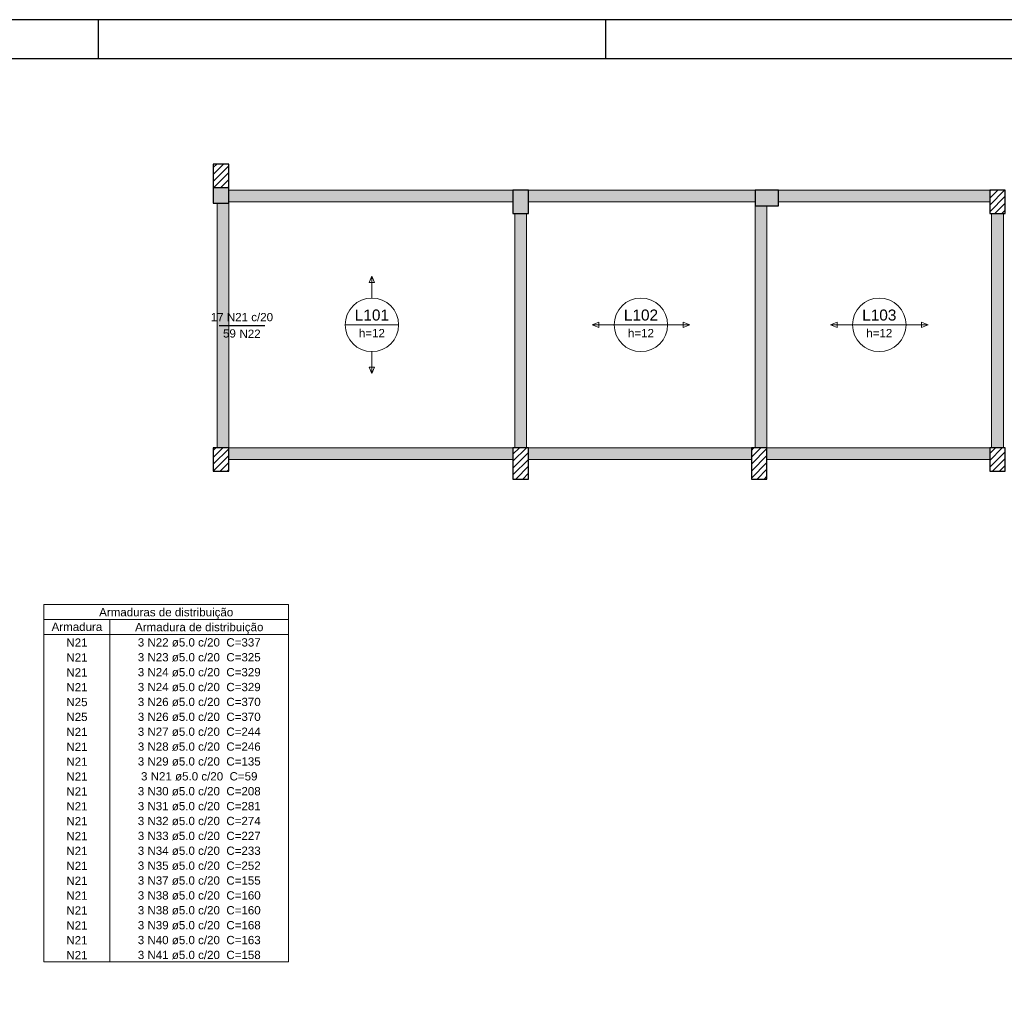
# Model space of a CAD drawing. Header units: millimetres. Extents: x 0 to 84.1, y 0 to 59.4.
# Tile 7 of 8: x 32.1 to 57.3, y 34.2 to 59.4. Entities that reach past the tile are written whole.
import ezdxf

# ---------------------------------------------------------------- set-up
doc = ezdxf.new("R2010")
doc.units = ezdxf.units.MM
doc.header["$MEASUREMENT"] = 0
doc.linetypes.add('NULL', pattern=[0])
for name, color, linetype, lineweight in [('Descrição da armadura', 7, 'Continuous', 0), ('DT-Armadura negativa', 4, 'Continuous', 30), ('DT-Hachura pilar em laje', 252, 'Continuous', 5), ('DT-Hachura viga em laje', 254, 'Continuous', 5), ('DT-Relação do aço', 9, 'Continuous', 5), ('DT-Textos', 7, 'Continuous', 5), ('FO-Hachura pilar que morre', 106, 'Continuous', 5), ('FO-Hachura pilar que passa', 19, 'Continuous', 5), ('FO-Pilares', 4, 'Continuous', 30), ('FO-Vigas', 1, 'Continuous', 20), ('Textos armaduras', 7, 'Continuous', 0)]:
    doc.layers.add(name, color=color, linetype=linetype, lineweight=lineweight)
doc.layers.add('SEDUC_MARF', color=1, linetype='Continuous')
doc.layers.add('SEDUC_MARGG', color=7, linetype='Continuous')
doc.styles.add('Arial', font='txt')

msp = doc.modelspace()

# ---------------------------------------------------------------- hatches: boundary and pattern name
at = {"layer": 'DT-Hachura pilar em laje', "linetype": 'Continuous'}
for points in [[(44.733, 54.435), (44.933, 54.435), (45.133, 54.435), (45.133, 54.735), (45.133, 55.035), (44.933, 55.035), (44.733, 55.035), (44.733, 54.735)], [(51.542, 54.635), (51.542, 54.835), (51.542, 55.035), (51.242, 55.035), (50.942, 55.035), (50.942, 54.835), (50.942, 54.635), (51.242, 54.635)]]:
    msp.add_hatch(color=252, dxfattribs=at).paths.add_polyline_path(points)
h = msp.add_hatch(dxfattribs=at)
h.set_pattern_fill('ANSI31', color=252, style=0)
h.paths.add_polyline_path([(56.951, 54.435), (57.151, 54.435), (57.351, 54.435), (57.351, 54.735), (57.351, 55.035), (57.151, 55.035), (56.951, 55.035), (56.951, 54.735)])
h = msp.add_hatch(dxfattribs=at)
h.set_pattern_fill('ANSI31', color=252, style=0)
h.paths.add_polyline_path([(37.051, 47.834), (37.251, 47.834), (37.451, 47.834), (37.451, 48.134), (37.451, 48.434), (37.251, 48.434), (37.051, 48.434), (37.051, 48.134)])
h = msp.add_hatch(dxfattribs=at)
h.set_pattern_fill('ANSI31', color=252, style=0)
h.paths.add_polyline_path([(44.733, 47.634), (44.933, 47.634), (45.133, 47.634), (45.133, 48.034), (45.133, 48.434), (44.933, 48.434), (44.733, 48.434), (44.733, 48.034)])
h = msp.add_hatch(dxfattribs=at)
h.set_pattern_fill('ANSI31', color=252, style=0)
h.paths.add_polyline_path([(50.842, 47.634), (51.042, 47.634), (51.242, 47.634), (51.242, 48.034), (51.242, 48.434), (51.042, 48.434), (50.842, 48.434), (50.842, 48.034)])
h = msp.add_hatch(dxfattribs=at)
h.set_pattern_fill('ANSI31', color=252, style=0)
h.paths.add_polyline_path([(56.951, 47.834), (57.151, 47.834), (57.351, 47.834), (57.351, 48.134), (57.351, 48.434), (57.151, 48.434), (56.951, 48.434), (56.951, 48.134)])
at = {"layer": 'DT-Hachura viga em laje', "linetype": 'Continuous'}
for points in [[(44.733, 55.035), (44.733, 55.035), (37.451, 55.035), (37.451, 54.735), (44.733, 54.735), (44.733, 55.035)], [(50.942, 55.035), (50.942, 55.035), (45.133, 55.035), (45.133, 54.735), (50.942, 54.735), (50.942, 55.035)], [(56.951, 55.035), (56.951, 55.035), (51.542, 55.035), (51.542, 54.735), (56.951, 54.735), (56.951, 55.035)], [(37.451, 54.701), (37.451, 54.701), (37.151, 54.701), (37.151, 48.434), (37.451, 48.434), (37.451, 54.701)], [(51.242, 54.635), (51.242, 54.635), (50.942, 54.635), (50.942, 48.434), (51.242, 48.434), (51.242, 54.635)], [(45.083, 54.435), (45.083, 54.435), (44.783, 54.435), (44.783, 48.434), (45.083, 48.434), (45.083, 54.435)], [(57.301, 54.435), (57.301, 54.435), (57.001, 54.435), (57.001, 48.434), (57.301, 48.434), (57.301, 54.435)], [(44.733, 48.432), (44.733, 48.432), (37.451, 48.432), (37.451, 48.132), (44.733, 48.132), (44.733, 48.432)], [(50.842, 48.432), (50.842, 48.432), (45.133, 48.432), (45.133, 48.132), (50.842, 48.132), (50.842, 48.432)], [(56.951, 48.432), (56.951, 48.432), (51.242, 48.432), (51.242, 48.132), (56.951, 48.132), (56.951, 48.432)]]:
    msp.add_hatch(color=254, dxfattribs=at).paths.add_polyline_path(points)
at = {"layer": 'FO-Hachura pilar que morre', "linetype": 'Continuous'}
h = msp.add_hatch(color=106, dxfattribs=at)
h.paths.add_polyline_path([(37.051, 54.701), (37.251, 54.701), (37.451, 54.701), (37.451, 55.201), (37.451, 55.701), (37.251, 55.701), (37.051, 55.701), (37.051, 55.201)])
h.paths.add_polyline_path([(37.051, 55.101), (37.251, 55.101), (37.451, 55.101), (37.451, 55.401), (37.451, 55.701), (37.251, 55.701), (37.051, 55.701), (37.051, 55.401)], flags=0)
at = {"layer": 'FO-Hachura pilar que passa', "linetype": 'Continuous'}
h = msp.add_hatch(dxfattribs=at)
h.set_pattern_fill('ANSI31', color=19, style=0)
h.paths.add_polyline_path([(37.051, 55.101), (37.251, 55.101), (37.451, 55.101), (37.451, 55.401), (37.451, 55.701), (37.251, 55.701), (37.051, 55.701), (37.051, 55.401)])

# ---------------------------------------------------------------- linework, layer by layer
at = {"layer": 'DT-Armadura negativa'}
msp.add_lwpolyline([(37.201, 51.567), (38.371, 51.567)], dxfattribs=at)
at = {"layer": 'DT-Relação do aço'}
for p, q in [((32.71, 44.419), (38.979, 44.419)), ((32.71, 44.419), (32.71, 35.269)), ((38.979, 44.419), (38.979, 35.269)), ((32.71, 44.037), (38.979, 44.037)), ((34.404, 44.037), (34.404, 35.269)), ((32.71, 43.656), (38.979, 43.656)), ((32.71, 35.269), (38.979, 35.269))]:
    msp.add_line(p, q, dxfattribs=at)
at = {"layer": 'DT-Textos'}
for p, q in [((41.117, 52.834), (41.046, 52.665)), ((41.187, 52.665), (41.117, 52.834)), ((41.046, 52.665), (41.187, 52.665)), ((40.431, 51.584), (41.802, 51.584)), ((46.931, 51.655), (46.762, 51.584)), ((46.762, 51.584), (46.931, 51.514)), ((46.931, 51.514), (46.931, 51.655)), ((47.327, 51.584), (48.698, 51.584)), ((49.262, 51.584), (49.093, 51.655)), ((49.093, 51.655), (49.093, 51.514)), ((49.093, 51.514), (49.262, 51.584)), ((53.04, 51.655), (52.871, 51.584)), ((52.871, 51.584), (53.04, 51.514)), ((53.04, 51.514), (53.04, 51.655)), ((53.436, 51.584), (54.806, 51.584)), ((55.371, 51.584), (55.202, 51.655)), ((55.202, 51.655), (55.202, 51.514)), ((55.202, 51.514), (55.371, 51.584)), ((41.187, 50.504), (41.046, 50.504)), ((41.046, 50.504), (41.117, 50.334)), ((41.117, 50.334), (41.187, 50.504))]:
    msp.add_line(p, q, dxfattribs=at)
for points in [[(41.117, 52.27), (41.117, 52.834)], [(47.327, 51.584), (46.762, 51.584)], [(48.698, 51.584), (49.262, 51.584)], [(53.436, 51.584), (52.871, 51.584)], [(54.806, 51.584), (55.371, 51.584)], [(41.117, 50.899), (41.117, 50.334)]]:
    msp.add_lwpolyline(points, dxfattribs=at)
for centre in [(41.117, 51.584), (48.012, 51.584), (54.121, 51.584)]:
    msp.add_circle(centre, 0.685, dxfattribs=at)
at = {"layer": 'FO-Pilares'}
msp.add_line((37.051, 55.101), (37.451, 55.101), dxfattribs=at)
for points in [[(37.051, 54.701), (37.251, 54.701), (37.451, 54.701), (37.451, 55.201), (37.451, 55.701), (37.251, 55.701), (37.051, 55.701), (37.051, 55.201), (37.051, 54.701)], [(44.733, 54.435), (44.933, 54.435), (45.133, 54.435), (45.133, 54.735), (45.133, 55.035), (44.933, 55.035), (44.733, 55.035), (44.733, 54.735), (44.733, 54.435)], [(51.542, 54.635), (51.542, 54.835), (51.542, 55.035), (51.242, 55.035), (50.942, 55.035), (50.942, 54.835), (50.942, 54.635), (51.242, 54.635), (51.542, 54.635)], [(56.951, 54.435), (57.151, 54.435), (57.351, 54.435), (57.351, 54.735), (57.351, 55.035), (57.151, 55.035), (56.951, 55.035), (56.951, 54.735), (56.951, 54.435)], [(37.051, 47.834), (37.251, 47.834), (37.451, 47.834), (37.451, 48.134), (37.451, 48.434), (37.251, 48.434), (37.051, 48.434), (37.051, 48.134), (37.051, 47.834)], [(44.733, 47.634), (44.933, 47.634), (45.133, 47.634), (45.133, 48.034), (45.133, 48.434), (44.933, 48.434), (44.733, 48.434), (44.733, 48.034), (44.733, 47.634)], [(50.842, 47.634), (51.042, 47.634), (51.242, 47.634), (51.242, 48.034), (51.242, 48.434), (51.042, 48.434), (50.842, 48.434), (50.842, 48.034), (50.842, 47.634)], [(56.951, 47.834), (57.151, 47.834), (57.351, 47.834), (57.351, 48.134), (57.351, 48.434), (57.151, 48.434), (56.951, 48.434), (56.951, 48.134), (56.951, 47.834)]]:
    msp.add_lwpolyline(points, close=True, dxfattribs=at)
at = {"layer": 'FO-Vigas'}
for p, q in [((37.451, 55.035), (44.733, 55.035)), ((45.133, 55.035), (50.942, 55.035)), ((51.542, 55.035), (56.951, 55.035)), ((37.151, 48.434), (37.151, 54.701)), ((37.451, 54.735), (44.733, 54.735)), ((37.451, 48.434), (37.451, 54.701)), ((45.133, 54.735), (50.942, 54.735)), ((50.942, 48.434), (50.942, 54.635)), ((51.242, 48.434), (51.242, 54.635)), ((51.542, 54.735), (56.951, 54.735)), ((44.783, 48.434), (44.783, 54.435)), ((45.083, 48.434), (45.083, 54.435)), ((57.001, 48.434), (57.001, 54.435)), ((57.301, 48.434), (57.301, 54.435)), ((37.451, 48.432), (44.733, 48.432)), ((45.133, 48.432), (50.842, 48.432)), ((51.242, 48.432), (56.951, 48.432)), ((37.451, 48.132), (44.733, 48.132)), ((45.133, 48.132), (50.842, 48.132)), ((51.242, 48.132), (56.951, 48.132))]:
    msp.add_line(p, q, dxfattribs=at)
at = {"layer": 'SEDUC_MARF'}
for p, q in [((34.1, 59.4), (34.1, 58.4)), ((47.1, 59.4), (47.1, 58.4))]:
    msp.add_line(p, q, dxfattribs=at)
msp.add_lwpolyline([(84.1, 59.4), (0, 59.4), (0, 0), (84.1, 0)], close=True, dxfattribs=at)
at = {"layer": 'SEDUC_MARGG'}
msp.add_lwpolyline([(2.5, 1), (83.1, 1), (83.1, 58.4), (2.5, 58.4)], close=True, dxfattribs=at)

# ---------------------------------------------------------------- texts
at = {"layer": 'Descrição da armadura', "linetype": 'NULL', "char_height": 0.2118, "line_spacing_factor": 0.9, "style": 'Arial'}
for s, insert, width, attachment_point in [('17 N21 c/20', (37.786, 51.673), 3.1277, 8), ('N22', (38.266, 51.25), 1.06399, 9), ('N21', (33.557, 43.339), 1.06399, 8), ('3 N22 ø5.0 c/20  C=337', (36.692, 43.339), 6.17439, 8), ('N21', (33.557, 42.958), 1.06399, 8), ('3 N23 ø5.0 c/20  C=325', (36.692, 42.958), 6.17439, 8), ('N21', (33.557, 42.576), 1.06399, 8), ('3 N24 ø5.0 c/20  C=329', (36.692, 42.576), 6.17439, 8), ('N21', (33.557, 42.195), 1.06399, 8), ('3 N24 ø5.0 c/20  C=329', (36.692, 42.195), 6.17439, 8), ('N25', (33.557, 41.814), 1.06399, 8), ('3 N26 ø5.0 c/20  C=370', (36.692, 41.814), 6.17439, 8), ('N25', (33.557, 41.433), 1.06399, 8), ('3 N26 ø5.0 c/20  C=370', (36.692, 41.433), 6.17439, 8), ('N21', (33.557, 41.051), 1.06399, 8), ('3 N27 ø5.0 c/20  C=244', (36.692, 41.051), 6.17439, 8), ('N21', (33.557, 40.67), 1.06399, 8), ('3 N28 ø5.0 c/20  C=246', (36.692, 40.67), 6.17439, 8), ('N21', (33.557, 40.289), 1.06399, 8), ('3 N29 ø5.0 c/20  C=135', (36.692, 40.289), 6.17439, 8), ('N21', (33.557, 39.908), 1.06399, 8), ('3 N21 ø5.0 c/20  C=59', (36.692, 39.908), 5.85183, 8), ('N21', (33.557, 39.527), 1.06399, 8), ('3 N30 ø5.0 c/20  C=208', (36.692, 39.527), 6.17439, 8), ('N21', (33.557, 39.145), 1.06399, 8), ('3 N31 ø5.0 c/20  C=281', (36.692, 39.145), 6.17439, 8), ('N21', (33.557, 38.764), 1.06399, 8), ('3 N32 ø5.0 c/20  C=274', (36.692, 38.764), 6.17439, 8), ('N21', (33.557, 38.383), 1.06399, 8), ('3 N33 ø5.0 c/20  C=227', (36.692, 38.383), 6.17439, 8), ('N21', (33.557, 38.002), 1.06399, 8), ('3 N34 ø5.0 c/20  C=233', (36.692, 38.002), 6.17439, 8), ('N21', (33.557, 37.62), 1.06399, 8), ('3 N35 ø5.0 c/20  C=252', (36.692, 37.62), 6.17439, 8), ('N21', (33.557, 37.239), 1.06399, 8), ('3 N37 ø5.0 c/20  C=155', (36.692, 37.239), 6.17439, 8), ('N21', (33.557, 36.858), 1.06399, 8), ('3 N38 ø5.0 c/20  C=160', (36.692, 36.858), 6.17439, 8), ('N21', (33.557, 36.477), 1.06399, 8), ('3 N38 ø5.0 c/20  C=160', (36.692, 36.477), 6.17439, 8), ('N21', (33.557, 36.095), 1.06399, 8), ('3 N39 ø5.0 c/20  C=168', (36.692, 36.095), 6.17439, 8), ('N21', (33.557, 35.714), 1.06399, 8), ('3 N40 ø5.0 c/20  C=163', (36.692, 35.714), 6.17439, 8), ('N21', (33.557, 35.333), 1.06399, 8), ('3 N41 ø5.0 c/20  C=158', (36.692, 35.333), 6.17439, 8)]:
    msp.add_mtext(s, dxfattribs=dict(at, insert=insert, width=width, attachment_point=attachment_point))
at = {"layer": 'DT-Textos', "linetype": 'NULL', "attachment_point": 8, "line_spacing_factor": 0.798, "style": 'Arial'}
for s, insert, char_height, width in [('L101', (41.117, 51.69), 0.2824, 1.7352), ('L102', (48.013, 51.69), 0.2824, 1.7352), ('L103', (54.121, 51.69), 0.2824, 1.7352), ('h=12', (41.117, 51.267), 0.2118, 1.30642), ('h=12', (48.013, 51.267), 0.2118, 1.30642), ('h=12', (54.121, 51.267), 0.2118, 1.30642)]:
    msp.add_mtext(s, dxfattribs=dict(at, insert=insert, char_height=char_height, width=width))
at = {"layer": 'Textos armaduras', "linetype": 'NULL', "char_height": 0.2118, "style": 'Arial'}
for s, insert, width, attachment_point, line_spacing_factor in [('59', (37.301, 51.47), 1.04514, 1, 0.9), ('Armaduras de distribuição', (35.845, 44.053), 6.73769, 8, 0.798), ('Armadura', (33.557, 43.741), 2.54656, 8, 0.798), ('Armadura de distribuição', (36.692, 43.671), 6.44769, 8, 0.798)]:
    msp.add_mtext(s, dxfattribs=dict(at, insert=insert, width=width, attachment_point=attachment_point, line_spacing_factor=line_spacing_factor))

doc.saveas('drawing.dxf')
